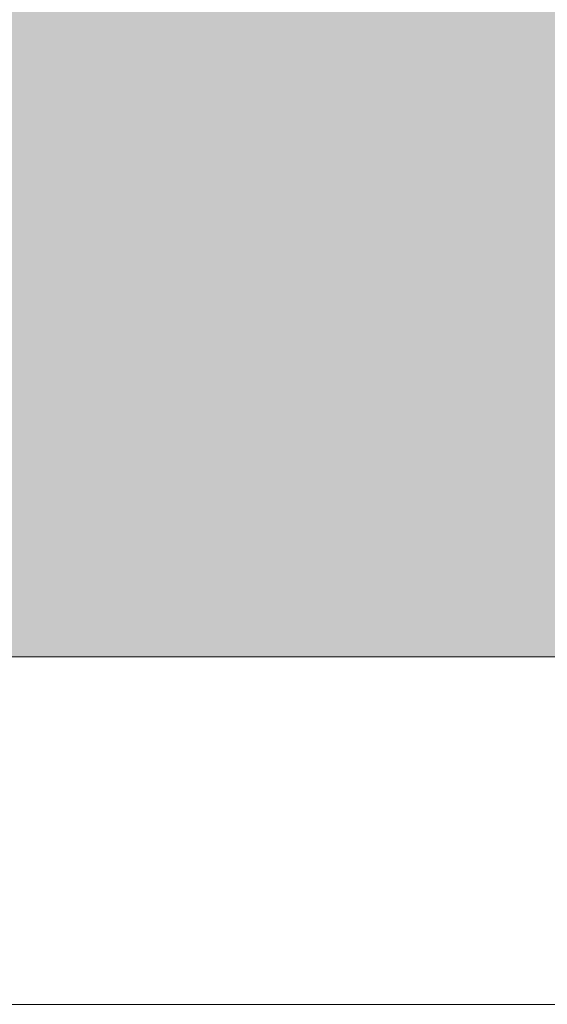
# Model space of a CAD drawing. Header units: millimetres. Extents: x -469965 to -394737, y -22321 to 14469.
# Tile 59 of 256: x -434805 to -434734, y -19826 to -19694. Entities that reach past the tile are written whole.
import ezdxf
from ezdxf.enums import TextEntityAlignment as Align

# ---------------------------------------------------------------- set-up
doc = ezdxf.new("R2010")
doc.units = ezdxf.units.MM
doc.header["$MEASUREMENT"] = 0
doc.layers.add('A-AREA.IFC Model', color=7, linetype='Continuous')
doc.layers.add('ARCHICAD Zone Stamps_Pen_No__1', color=7, linetype='Continuous', lineweight=13)
doc.layers.add('New_A-13-UKS_Pen_No__250', color=7, linetype='Continuous', lineweight=13)
doc.styles.add('GENERATED_STYLE_1', font='arial.ttf')

# ---------------------------------------------------------------- blocks, each defined once
blk = doc.blocks.new('Tuulekoda_101_5', base_point=(-434152.9, -18725.26))
at = {"layer": 'A-AREA.IFC Model', "linetype": 'Continuous', "lineweight": 0, "true_color": 0xffffff}
blk.add_hatch(color=7, dxfattribs=at).paths.add_polyline_path([(-431574.85, -18691.21), (-435674.85, -18691.21), (-435674.85, -19779.53), (-431574.85, -19779.53)])
at = {"layer": 'ARCHICAD Zone Stamps_Pen_No__1', "color": 7, "lineweight": 13, "style": 'GENERATED_STYLE_1'}
for tag, p in [('ROOM_NAME', (-434152.9, -18775.54)), ('ROOM_NUMBER', (-434152.9, -19121.26)), ('ROOM_AREA', (-434152.9, -19466.97))]:
    blk.add_attdef(tag, text='', height=220, dxfattribs=at).set_placement(p, align=Align.TOP_LEFT)

msp = doc.modelspace()

# ---------------------------------------------------------------- linework, layer by layer
at = {"layer": 'A-AREA.IFC Model', "color": 7, "linetype": 'Continuous', "lineweight": 0, "true_color": 0xffffff, "flags": 128}
msp.add_lwpolyline([(-431574.85, -18691.21), (-435674.85, -18691.21), (-435674.85, -19779.53), (-431574.85, -19779.53)], close=True, dxfattribs=at)
at = {"layer": 'New_A-13-UKS_Pen_No__250', "color": 7, "linetype": 'Continuous', "lineweight": 13}
for q in [(-435624.85, -19825.91), (-434717.85, -19825.91)]:
    msp.add_line((-434740.22, -19825.91), q, dxfattribs=at)

# ---------------------------------------------------------------- block references
at = {"layer": 'A-AREA.IFC Model', "color": 7, "linetype": 'Continuous', "lineweight": 13}
msp.add_blockref('Tuulekoda_101_5', (-434152.9, -18725.26), dxfattribs=at)

doc.saveas('drawing.dxf')
